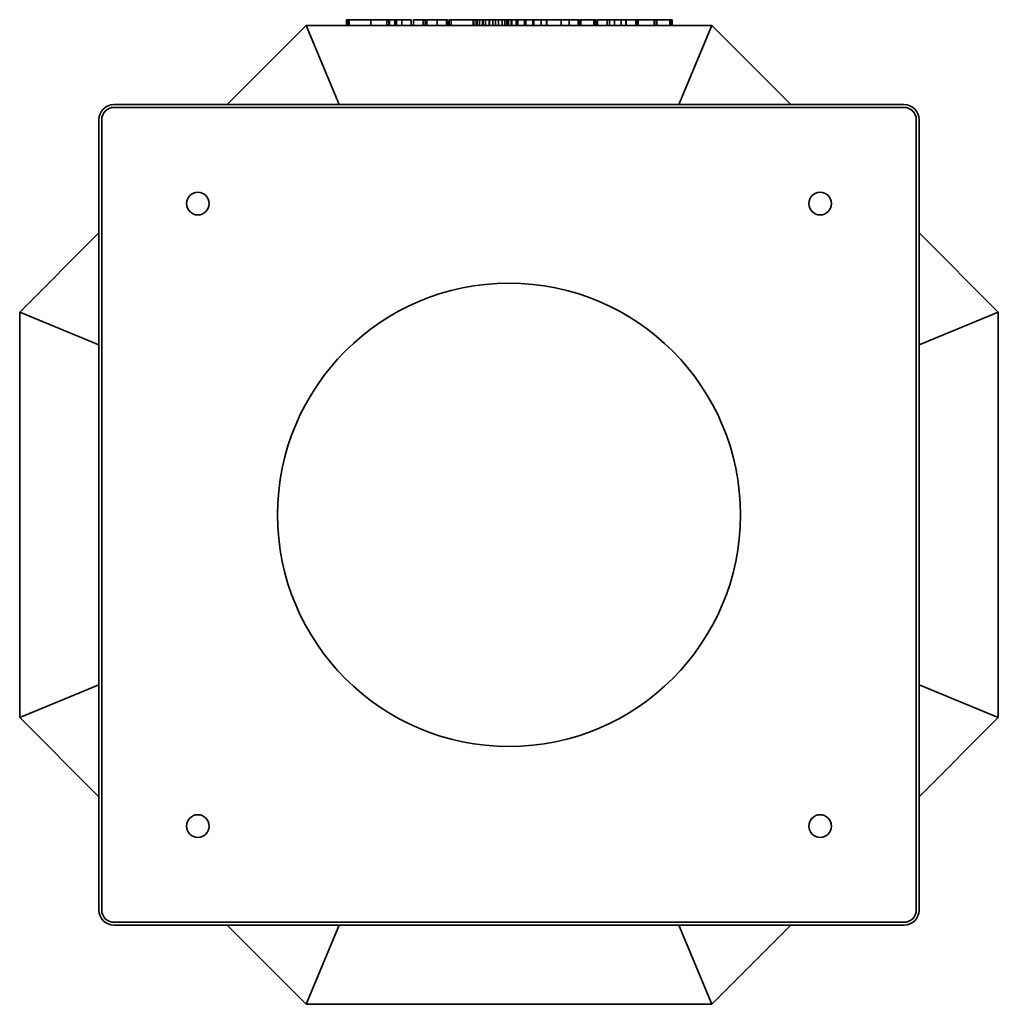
# Model space of a CAD drawing. Header units: millimetres. Extents: x 160 to 680, y 36 to 558.
import ezdxf

# ---------------------------------------------------------------- set-up
doc = ezdxf.new("R2010")
doc.units = ezdxf.units.MM
doc.header["$LTSCALE"] = 2
doc.layers.add('Krawędzie widoczne(ISO)', color=7, linetype='Continuous', lineweight=35, true_color=0x262659)

msp = doc.modelspace()

# ---------------------------------------------------------------- linework, layer by layer
at = {"layer": 'Krawędzie widoczne(ISO)'}
for p, q in [((270.51, 512.99), (312.51, 554.99)), ((312.51, 554.99), (527.49, 554.99)), ((312.51, 554.99), (329.91, 512.99)), ((333.88, 557.99), (334.73, 557.99)), ((333.88, 557.99), (333.88, 554.99)), ((334.73, 557.99), (335.22, 557.99)), ((334.73, 557.99), (334.73, 554.99)), ((335.22, 557.99), (346.41, 557.99)), ((335.22, 557.99), (335.22, 554.99)), ((346.41, 557.99), (346.8, 557.99)), ((346.8, 557.99), (350.06, 557.99)), ((346.8, 557.99), (346.8, 554.99)), ((350.06, 557.99), (355.2, 557.99)), ((355.2, 557.99), (355.8, 557.99)), ((355.2, 557.99), (355.2, 554.99)), ((355.8, 557.99), (356.27, 557.99)), ((356.27, 557.99), (356.27, 554.99)), ((356.64, 557.99), (359.47, 557.99)), ((356.64, 557.99), (356.64, 554.99)), ((359.47, 557.99), (360.42, 557.99)), ((359.47, 557.99), (359.47, 554.99)), ((360.42, 557.99), (363.19, 557.99)), ((360.42, 557.99), (360.42, 554.99)), ((363.19, 557.99), (364.66, 557.99)), ((363.19, 557.99), (363.19, 554.99)), ((364.66, 557.99), (368.1, 557.99)), ((368.1, 557.99), (368.1, 554.99)), ((369.38, 557.99), (370.96, 557.99)), ((369.38, 557.99), (369.38, 554.99)), ((370.96, 557.99), (374.44, 557.99)), ((374.44, 557.99), (375.62, 557.99)), ((374.44, 557.99), (374.44, 554.99)), ((375.62, 557.99), (376, 557.99)), ((375.62, 557.99), (375.62, 554.99)), ((376, 557.99), (376, 554.99)), ((376.37, 557.99), (377.8, 557.99)), ((376.37, 557.99), (376.37, 554.99)), ((377.8, 557.99), (380.76, 557.99)), ((380.76, 557.99), (381.98, 557.99)), ((381.98, 557.99), (383.46, 557.99)), ((381.98, 557.99), (381.98, 554.99)), ((383.46, 557.99), (386.86, 557.99)), ((386.86, 557.99), (387.34, 557.99)), ((386.86, 557.99), (386.86, 554.99)), ((387.34, 557.99), (387.34, 554.99)), ((388.24, 557.99), (389.28, 557.99)), ((388.24, 557.99), (388.24, 554.99)), ((389.28, 557.99), (396.01, 557.99)), ((389.28, 557.99), (389.28, 554.99)), ((396.01, 557.99), (401.01, 557.99)), ((401.01, 557.99), (401.33, 557.99)), ((401.01, 557.99), (401.01, 554.99)), ((401.33, 557.99), (402.57, 557.99)), ((401.33, 557.99), (401.33, 554.99)), ((402.57, 557.99), (403.03, 557.99)), ((402.57, 557.99), (402.57, 554.99)), ((403.03, 557.99), (404.42, 557.99)), ((403.03, 557.99), (403.03, 554.99)), ((404.42, 557.99), (405.94, 557.99)), ((404.42, 557.99), (404.42, 554.99)), ((405.94, 557.99), (406.32, 557.99)), ((405.94, 557.99), (405.94, 554.99)), ((406.32, 557.99), (406.32, 554.99)), ((406.32, 557.99), (407.56, 557.99)), ((407.56, 557.99), (409.5, 557.99)), ((407.56, 557.99), (407.56, 554.99)), ((409.5, 557.99), (409.66, 557.99)), ((409.5, 557.99), (409.5, 554.99)), ((409.66, 557.99), (409.74, 557.99)), ((409.66, 557.99), (409.66, 554.99)), ((409.74, 557.99), (411.46, 557.99)), ((409.74, 557.99), (409.74, 554.99)), ((411.46, 557.99), (412.77, 557.99)), ((411.46, 557.99), (411.46, 554.99)), ((412.77, 557.99), (414.49, 557.99)), ((412.77, 557.99), (412.77, 554.99)), ((414.49, 557.99), (416.41, 557.99)), ((414.49, 557.99), (414.49, 554.99)), ((416.41, 557.99), (417.8, 557.99)), ((416.41, 557.99), (416.41, 554.99)), ((417.8, 557.99), (418.78, 557.99)), ((417.8, 557.99), (417.8, 554.99)), ((418.78, 557.99), (419.74, 557.99)), ((418.78, 557.99), (418.78, 554.99)), ((419.74, 557.99), (421.2, 557.99)), ((419.74, 557.99), (419.74, 554.99)), ((421.2, 557.99), (421.52, 557.99)), ((421.2, 557.99), (421.2, 554.99)), ((421.52, 557.99), (423.75, 557.99)), ((421.52, 557.99), (421.52, 554.99)), ((423.75, 557.99), (424.33, 557.99)), ((423.75, 557.99), (423.75, 554.99)), ((424.33, 557.99), (424.63, 557.99)), ((424.33, 557.99), (424.33, 554.99)), ((424.63, 557.99), (428.3, 557.99)), ((424.63, 557.99), (424.63, 554.99)), ((428.3, 557.99), (428.9, 557.99)), ((428.3, 557.99), (428.3, 554.99)), ((428.9, 557.99), (430.53, 557.99)), ((428.9, 557.99), (428.9, 554.99)), ((430.53, 557.99), (432.04, 557.99)), ((432.04, 557.99), (432.57, 557.99)), ((432.57, 557.99), (432.57, 554.99)), ((432.57, 557.99), (433.14, 557.99)), ((433.14, 557.99), (433.58, 557.99)), ((433.14, 557.99), (433.14, 554.99)), ((433.58, 557.99), (435.07, 557.99)), ((435.07, 557.99), (436.56, 557.99)), ((436.56, 557.99), (437, 557.99)), ((437, 557.99), (439.96, 557.99)), ((437, 557.99), (437, 554.99)), ((439.96, 557.99), (439.96, 554.99)), ((439.96, 557.99), (440.06, 557.99)), ((440.06, 557.99), (441.12, 557.99)), ((440.06, 557.99), (440.06, 554.99)), ((441.12, 557.99), (445.38, 557.99)), ((445.38, 557.99), (447.58, 557.99)), ((447.58, 557.99), (447.7, 557.99)), ((447.58, 557.99), (447.58, 554.99)), ((447.7, 557.99), (450.66, 557.99)), ((450.66, 557.99), (451.88, 557.99)), ((451.88, 557.99), (451.88, 554.99)), ((451.88, 557.99), (453.37, 557.99)), ((453.37, 557.99), (456.76, 557.99)), ((456.76, 557.99), (457.24, 557.99)), ((456.76, 557.99), (456.76, 554.99)), ((457.24, 557.99), (457.24, 554.99)), ((457.74, 557.99), (458.15, 557.99)), ((457.74, 557.99), (457.74, 554.99)), ((458.15, 557.99), (458.92, 557.99)), ((458.15, 557.99), (458.15, 554.99)), ((458.92, 557.99), (459.85, 557.99)), ((459.85, 557.99), (461.43, 557.99)), ((461.43, 557.99), (465.03, 557.99)), ((465.03, 557.99), (465.29, 557.99)), ((465.03, 557.99), (465.03, 554.99)), ((465.29, 557.99), (465.69, 557.99)), ((465.29, 557.99), (465.29, 554.99)), ((465.69, 557.99), (466.18, 557.99)), ((465.69, 557.99), (465.69, 554.99)), ((466.18, 557.99), (466.18, 554.99)), ((467.01, 557.99), (467.01, 554.99)), ((467.01, 557.99), (468.59, 557.99)), ((468.59, 557.99), (472.07, 557.99)), ((472.07, 557.99), (473.24, 557.99)), ((472.07, 557.99), (472.07, 554.99)), ((473.24, 557.99), (473.27, 557.99)), ((473.24, 557.99), (473.24, 554.99)), ((473.27, 557.99), (475.98, 557.99)), ((473.27, 557.99), (473.27, 554.99)), ((475.98, 557.99), (479.4, 557.99)), ((475.98, 557.99), (475.98, 554.99)), ((479.4, 557.99), (479.62, 557.99)), ((479.4, 557.99), (479.4, 554.99)), ((479.62, 557.99), (480.76, 557.99)), ((480.76, 557.99), (481.48, 557.99)), ((481.48, 557.99), (481.99, 557.99)), ((481.99, 557.99), (481.99, 554.99)), ((482.15, 557.99), (483.73, 557.99)), ((482.15, 557.99), (482.15, 554.99)), ((483.73, 557.99), (487.3, 557.99)), ((487.3, 557.99), (487.74, 557.99)), ((487.3, 557.99), (487.3, 554.99)), ((487.74, 557.99), (487.74, 554.99)), ((487.74, 557.99), (488.45, 557.99)), ((488.45, 557.99), (488.45, 554.99)), ((488.5, 557.99), (488.5, 554.99)), ((488.5, 557.99), (491.76, 557.99)), ((491.76, 557.99), (496.91, 557.99)), ((496.91, 557.99), (496.91, 554.99)), ((496.91, 557.99), (497.51, 557.99)), ((497.51, 557.99), (497.97, 557.99)), ((497.97, 557.99), (497.97, 554.99)), ((498.05, 557.99), (498.45, 557.99)), ((498.05, 557.99), (498.05, 554.99)), ((498.45, 557.99), (499.22, 557.99)), ((498.45, 557.99), (498.45, 554.99)), ((499.22, 557.99), (500.16, 557.99)), ((500.16, 557.99), (501.74, 557.99)), ((501.74, 557.99), (505.34, 557.99)), ((505.34, 557.99), (505.6, 557.99)), ((505.34, 557.99), (505.34, 554.99)), ((505.6, 557.99), (506, 557.99)), ((505.6, 557.99), (505.6, 554.99)), ((506, 557.99), (506.49, 557.99)), ((506, 557.99), (506, 554.99)), ((506.49, 557.99), (506.49, 554.99)), ((527.49, 554.99), (510.09, 512.99)), ((527.49, 554.99), (569.49, 512.99)), ((629.5, 512.99), (210.5, 512.99)), ((210.5, 511.49), (629.5, 511.49)), ((202.5, 504.99), (202.5, 85.99)), ((204, 85.99), (204, 504.99)), ((636, 504.99), (636, 85.99)), ((637.5, 85.99), (637.5, 504.99)), ((160.5, 402.98), (202.5, 444.98)), ((637.5, 444.98), (679.5, 402.98)), ((160.5, 402.98), (202.5, 385.59)), ((160.5, 188.01), (160.5, 402.98)), ((637.5, 385.59), (679.5, 402.98)), ((679.5, 402.98), (679.5, 188.01)), ((202.5, 205.4), (160.5, 188.01)), ((679.5, 188.01), (637.5, 205.4)), ((202.5, 146.01), (160.5, 188.01)), ((679.5, 188.01), (637.5, 146.01)), ((629.5, 79.49), (210.5, 79.49)), ((210.5, 77.99), (629.5, 77.99)), ((312.51, 35.99), (270.51, 77.99)), ((312.51, 35.99), (329.91, 77.99)), ((527.49, 35.99), (510.09, 77.99)), ((569.49, 77.99), (527.49, 35.99)), ((527.49, 35.99), (312.51, 35.99))]:
    msp.add_line(p, q, dxfattribs=at)
for centre, radius in [((255, 460.49), 6), ((585, 460.49), 6), ((420, 295.49), 122.78), ((255, 130.49), 6), ((585, 130.49), 6)]:
    msp.add_circle(centre, radius, dxfattribs=at)
for centre, radius, start, end in [((210.5, 504.99), 8, 90, 180), ((629.5, 504.99), 8, 0, 90), ((210.5, 504.99), 6.5, 90, 180), ((629.5, 504.99), 6.5, 0, 90), ((210.5, 85.99), 8, 180, 270), ((210.5, 85.99), 6.5, 180, 270), ((629.5, 85.99), 6.5, 270, 0), ((629.5, 85.99), 8, 270, 0)]:
    msp.add_arc(centre, radius, start, end, dxfattribs=at)

doc.saveas('drawing.dxf')
